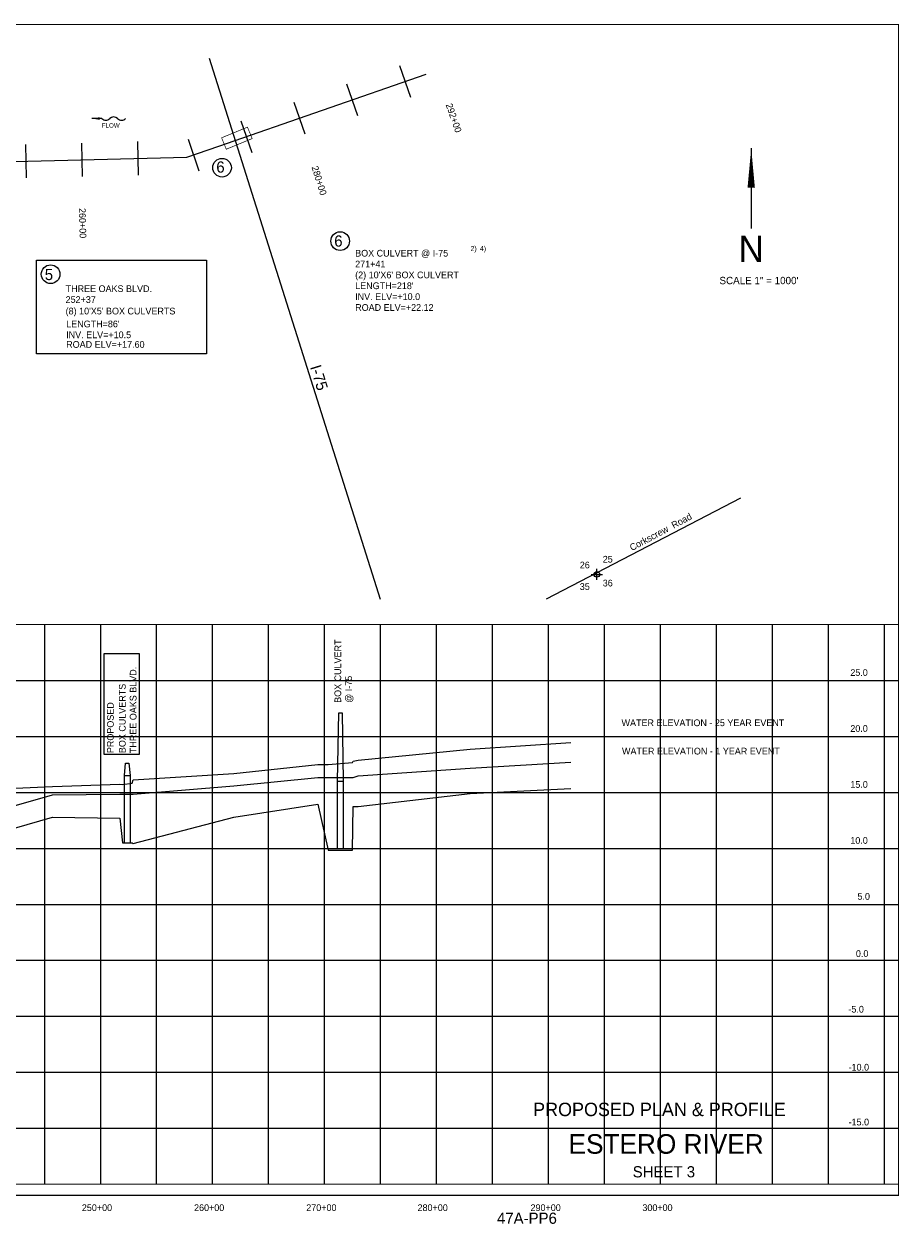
# Model space of a CAD drawing. Extents: x 232775 to 248785, y 758441 to 769162.
# Tile 2 of 2: x 240970 to 248785, y 758441 to 769162. Entities that reach past the tile are written whole.
import ezdxf
from ezdxf.enums import TextEntityAlignment as Align

# ---------------------------------------------------------------- set-up
doc = ezdxf.new("R2010")
doc.units = 0
doc.header["$LTSCALE"] = 1000
doc.header["$PDMODE"] = 34
doc.header["$PDSIZE"] = 50
doc.linetypes.add('DASHED', pattern=[0])
doc.linetypes.add('STREAM', pattern=[0])
doc.layers.get('0').update_dxf_attribs({"linetype": 'CONTINUOUS'})
for name, color, linetype in [('BORDER', 1, 'CONTINUOUS'), ('GRID', 2, 'CONTINUOUS'), ('MAJROADS', 9, 'CONTINUOUS'), ('PROPOSED', 7, 'CONTINUOUS'), ('PRSTRUCTURE', 6, 'DASHED'), ('PTEXT', 4, 'CONTINUOUS'), ('SEC', 2, 'CONTINUOUS'), ('STATIONS', 7, 'CONTINUOUS'), ('STRUCTURES', 10, 'CONTINUOUS'), ('TEXT', 7, 'CONTINUOUS'), ('TRUNKS', 5, 'STREAM')]:
    doc.layers.add(name, color=color, linetype=linetype)

# ---------------------------------------------------------------- blocks, each defined once
blk = doc.blocks.new('FLOW1')
at = {"layer": 'PTEXT', "color": 0}
blk.add_line((-212, 0), (-300, 0), dxfattribs=at)
for centre, radius, start, end in [((-176, 35), 49.7, 224.7896, 315.2104), ((-106, -37), 51.3, 46.5775, 133.4225), ((-35, 35), 49.7, 224.7896, 315.2104)]:
    blk.add_arc(centre, radius, start, end, dxfattribs=at)
blk.add_solid([(-230, -12), (-230, 12), (-300, 0)], dxfattribs=at)
at = {"layer": 'TRUNKS', "color": 0}
blk.add_text('FLOW', height=40, dxfattribs=at).set_placement((-132, -61), align=Align.MIDDLE)

msp = doc.modelspace()

# ---------------------------------------------------------------- linework, layer by layer
at = {"layer": 'BORDER', "color": 0, "const_width": 10}
msp.add_lwpolyline([(232780, 758697), (248780, 758697), (248780, 769157), (232780, 769157)], close=True, dxfattribs=at)
for points in [[(232780, 763797), (248780, 763797)], [(232780, 758797), (248780, 758797)]]:
    msp.add_lwpolyline(points, dxfattribs=at)
at = {"layer": 'GRID', "color": 0}
for points in [[(241155, 758797), (241155, 763797)], [(241655, 758797), (241655, 763797)], [(242155, 758797), (242155, 763797)], [(242655, 758797), (242655, 763797)], [(243155, 758797), (243155, 763797)], [(243655, 758797), (243655, 763797)], [(244155, 758797), (244155, 763797)], [(244655, 758797), (244655, 763797)], [(245155, 758797), (245155, 763797)], [(245655, 758797), (245655, 763797)], [(246155, 758797), (246155, 763797)], [(246655, 758797), (246655, 763797)], [(247155, 758797), (247155, 763797)], [(247655, 758797), (247655, 763797)], [(248155, 758797), (248155, 763797)], [(248655, 758797), (248655, 763797)], [(232780, 763297), (248780, 763297)], [(232780, 762797), (248780, 762797)], [(232780, 762297), (248780, 762297)], [(232780, 761797), (248780, 761797)], [(232780, 761297), (248780, 761297)], [(232780, 760797), (248780, 760797)], [(232780, 760297), (248780, 760297)], [(232780, 759797), (248780, 759797)], [(232780, 759297), (248780, 759297)]]:
    msp.add_lwpolyline(points, dxfattribs=at)
at = {"layer": 'MAJROADS', "color": 0}
for points in [[(242625, 768856), (244152, 764023)], [(247368, 764927), (245634, 764023)]]:
    msp.add_lwpolyline(points, dxfattribs=at)
at = {"layer": 'PROPOSED', "color": 0, "linetype": 'DASHED'}
for p, q in [((241867, 762447), (241917, 762447)), ((241867, 761847), (241867, 762447)), ((241917, 762447), (241917, 761847)), ((241867, 761847), (241917, 761847))]:
    msp.add_line(p, q, dxfattribs=at)
at = {"layer": 'PROPOSED', "color": 0}
for points in [[(241082, 766216), (241082, 767051), (242601, 767051), (242601, 766216)], [(242000, 763538), (242000, 762636), (241685, 762636), (241685, 763538)]]:
    msp.add_lwpolyline(points, close=True, dxfattribs=at)
for points in [[(240225, 762306), (241225, 762351), (241825, 762371), (241849, 762368), (241935, 762381), (241945, 762409), (242845, 762466), (243595, 762547), (243687, 762546), (243905, 762565), (243910, 762575), (243955, 762586), (244955, 762683), (245855, 762743)], [(240225, 761991), (241225, 762274), (241825, 762280), (241849, 762280), (241935, 762280), (241945, 762280), (242845, 762356), (243595, 762430), (243687, 762430), (243905, 762430), (243910, 762429), (243955, 762446), (244955, 762513), (245855, 762568)]]:
    msp.add_lwpolyline(points, dxfattribs=at)
at = {"layer": 'PROPOSED', "color": 0, "linetype": 'DASHED'}
for points in [[(241867, 762447), (241877, 762557), (241907, 762557), (241917, 762447)], [(240225, 761787), (241225, 762077), (241825, 762067), (241849, 761847), (241935, 761847), (241945, 761842), (242845, 762077), (243595, 762192), (243687, 761782), (243905, 761782), (243910, 762172), (243955, 762172), (244955, 762287), (245855, 762332)]]:
    msp.add_lwpolyline(points, dxfattribs=at)
at = {"layer": 'PROPOSED', "color": 0}
for centre in [(242739, 767878), (243794, 767222), (241208, 766926)]:
    msp.add_circle(centre, 83.3, dxfattribs=at)
at = {"layer": 'PRSTRUCTURE', "color": 0}
for p, q in [((243771, 762397), (243821, 762397)), ((243771, 761797), (243821, 761797))]:
    msp.add_line(p, q, dxfattribs=at)
at = {"layer": 'PRSTRUCTURE', "color": 0, "linetype": 'CONTINUOUS'}
for p, q in [((243771, 761797), (243771, 762397)), ((243821, 762397), (243821, 761797))]:
    msp.add_line(p, q, dxfattribs=at)
msp.add_lwpolyline([(243771, 762397), (243781, 763009), (243811, 763009), (243821, 762397)], dxfattribs=at)
at = {"layer": 'SEC', "color": 0}
msp.add_point((246086, 764245), dxfattribs=at)
at = {"layer": 'STATIONS', "color": 0}
for p, q in [((244324, 768790), (244422, 768507)), ((243851, 768626), (243950, 768343)), ((243379, 768462), (243478, 768179)), ((242907, 768298), (243005, 768015)), ((241984, 768111), (241991, 767811)), ((242435, 768134), (242533, 767851)), ((240984, 768086), (240991, 767786)), ((241484, 768098), (241491, 767798))]:
    msp.add_line(p, q, dxfattribs=at)
at = {"layer": 'STRUCTURES', "color": 0, "const_width": 6.17}
msp.add_lwpolyline([(242777, 768043), (243008, 768138), (242966, 768240), (242735, 768145)], close=True, dxfattribs=at)
at = {"layer": 'TEXT', "color": 0}
msp.add_line((247465, 768052), (247465, 767335), dxfattribs=at)
msp.add_lwpolyline([(247465, 768052, 0, 65.7, 0), (247465, 767699, 65.7, 65.7, 0)], format="xyseb", dxfattribs=at)
at = {"layer": 'TRUNKS', "color": 0}
for points in [[(242709, 768071), (244561, 768714)], [(240768, 767930), (242425, 767972), (242709, 768071)]]:
    msp.add_lwpolyline(points, dxfattribs=at)

# ---------------------------------------------------------------- block references
msp.add_blockref('FLOW1', (241877, 768317), dxfattribs=at)

# ---------------------------------------------------------------- texts
at = {"color": 0}
for s, p in [('26', (245934, 764298)), ('25', (246139, 764350)), ('35', (245934, 764106)), ('36', (246139, 764137))]:
    msp.add_text(s, height=60, dxfattribs=at).set_placement(p)
at = {"layer": 'MAJROADS', "color": 0}
msp.add_text('I-75', height=100, rotation=287.187, dxfattribs=at).set_placement((243524, 766098))
at = {"layer": 'PROPOSED', "color": 0}
for s, height, p in [('6', 100, (242688, 767834)), ('6', 100, (243741, 767173)), ('BOX CULVERT @ I-75', 60, (243928, 767084)), ('2)', 45, (244958, 767133)), ('4)', 45, (245042, 767133)), ('271+41', 60, (243928, 766987)), ('5', 100, (241156, 766874)), ("(2) 10'X6' BOX CULVERT", 60, (243928, 766890)), ('THREE OAKS BLVD.', 60, (241342, 766767)), ("LENGTH=218'", 60, (243928, 766793)), ('252+37', 60, (241342, 766670)), ('INV. ELV=+10.0', 60, (243928, 766696)), ("(8) 10'X5' BOX CULVERTS", 60, (241342, 766567)), ('ROAD ELV=+22.12', 60, (243928, 766599)), ("LENGTH=86'", 60, (241347, 766452)), ('INV. ELV=+10.5', 60, (241347, 766355)), ('ROAD ELV=+17.60', 60, (241347, 766269)), ('WATER ELEVATION - 25 YEAR EVENT', 60, (246307, 762889)), ('WATER ELEVATION - 1 YEAR EVENT', 60, (246311, 762636))]:
    msp.add_text(s, height=height, dxfattribs=at).set_placement(p)
for s, p in [('BOX CULVERT', (243803, 763097)), ('THREE OAKS BLVD.', (241975, 762648)), ('@ I-75', (243900, 763097)), ('BOX CULVERTS', (241878, 762648)), ('PROPOSED', (241772, 762648))]:
    msp.add_text(s, height=60, rotation=90, dxfattribs=at).set_placement(p)
for s, height, p in [('PROPOSED PLAN & PROFILE', 120, (246645, 759405)), ('47A-PP6', 100, (245462, 758443))]:
    msp.add_text(s, height=height, dxfattribs=at).set_placement(p, align=Align.CENTER)
at = {"layer": 'STATIONS', "color": 0}
for s, rotation, p in [('292+00', 289.0761, (244780, 768313)), ('280+00', 287.3654, (243578, 767754)), ('260+00', 271.4412, (241464, 767382))]:
    msp.add_text(s, height=60, rotation=rotation, dxfattribs=at).set_placement(p, align=Align.CENTER)
at = {"layer": 'TEXT', "color": 0}
for s, height, p in [('N', 235, (247465, 767035)), ('SCALE 1" = 1000\'', 65.73, (247534, 766837)), ('-10.0', 60, (248426, 759812)), ('-15.0', 60, (248426, 759322)), ('ESTERO RIVER', 175, (246705, 759069)), ('SHEET 3', 100, (246685, 758858)), ('250+00', 60, (241622, 758557)), ('260+00', 60, (242624, 758557)), ('270+00', 60, (243626, 758557)), ('280+00', 60, (244620, 758557)), ('290+00', 60, (245629, 758557)), ('300+00', 60, (246628, 758557))]:
    msp.add_text(s, height=height, dxfattribs=at).set_placement(p, align=Align.CENTER)
msp.add_text('Corkscrew  Road', height=60, rotation=28.164, dxfattribs=at).set_placement((246656, 764625), align=Align.MIDDLE)
for s, p in [('25.0', (248350, 763338)), ('20.0', (248350, 762838)), ('15.0', (248350, 762338)), ('10.0', (248350, 761838)), ('5.0', (248414, 761338)), ('0.0', (248400, 760827)), ('-5.0', (248333, 760330))]:
    msp.add_text(s, height=60, dxfattribs=at).set_placement(p)

doc.saveas('drawing.dxf')
